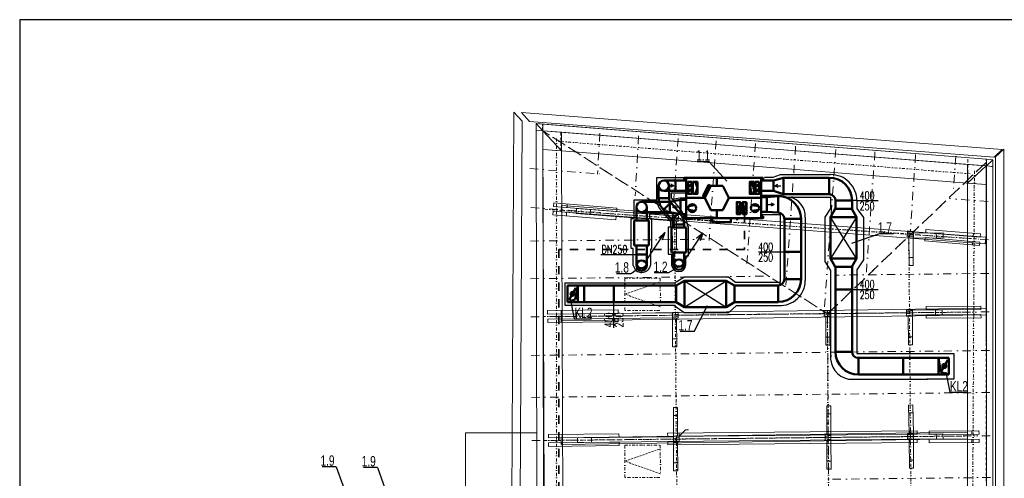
# Model space of a CAD drawing. Header units: millimetres. Extents: x 28262 to 240133, y -152087 to 56534.
# Tile 61 of 107: x 195775 to 219449, y -68869 to -57829. Entities that reach past the tile are written whole.
import ezdxf

# ---------------------------------------------------------------- set-up
doc = ezdxf.new("R2010")
doc.units = ezdxf.units.MM
doc.header["$MEASUREMENT"] = 0
for name, pattern in [('Čerchovaná', [450, 200, -117.5, 15, -117.5]), ('Čerchovaná S', [175, 75, -42.5, 15, -42.5]), ('čárkovaná 3', [75, 50, -25]), ('Čárkovaná M', [400, 200, -200]), ('Čárkovaná S', [125, 75, -50])]:
    doc.linetypes.add(name, pattern=pattern)
doc.layers.get('0').update_dxf_attribs({"lineweight": 9})
for name, color, linetype, lineweight in [('--písmo', 7, 'Continuous', 25), ('--VZT', 6, 'Continuous', 50), ('--VZT POPIS', 7, 'Continuous', 25), ('--VZT_CHLADIVO', 3, 'Čárkovaná M', 35), ('--VZT_ODV', 5, 'Continuous', 50), ('--VZT_ODVOD', 5, 'Continuous', 50), ('--VZT_POPIS', 7, 'Continuous', 25), ('--VZT_PŘÍVOD', 6, 'Continuous', 50), ('--VZTPOM', 1, 'Continuous', 25), ('9._POHLED ZÁPADNÍ_1_2D prvky - obecné', 7, 'Continuous', 9), ('9._POHLED ZÁPADNÍ_1_Konstrukce - krov', 9, 'Continuous', 9), ('9._POHLED ZÁPADNÍ_1_Konstrukce - nosné', 9, 'Continuous', 9), ('9._POHLED ZÁPADNÍ_1_Kresby a obrázky', 7, 'Continuous', 9), ('9._POHLED ZÁPADNÍ_1_Nové_Konstrukce - krov', 9, 'Continuous', 9), ('9._POHLED ZÁPADNÍ_1_Nové_Konstrukce - nosné', 7, 'Continuous', 9), ('9._POHLED ZÁPADNÍ_1_Nové_Kresby a obrázky', 9, 'Continuous', 9), ('9._POHLED ZÁPADNÍ_1_Nové_VÝTAH VAR 1', 7, 'Continuous', 9), ('9._POHLED ZÁPADNÍ_1_Výplně – Řezové', 7, 'Continuous', 9)]:
    doc.layers.add(name, color=color, linetype=linetype, lineweight=lineweight)
doc.styles.add('styl1', font='arial.ttf', dxfattribs={"width": 0.7, "height": 250})
doc.styles.add('styl7', font='romans.shx', dxfattribs={"width": 0.7, "height": 200})

msp = doc.modelspace()

# ---------------------------------------------------------------- linework, layer by layer
at = {"layer": '--písmo'}
for p, q in [((237775, -57829), (195775, -57829)), ((195775, -57829), (195775, -87529))]:
    msp.add_line(p, q, dxfattribs=at)
at = {"layer": '--VZT'}
for p, q in [((211262, -61701), (211540, -61701)), ((211926, -61784), (211854, -61856)), ((212016, -61733), (212070, -61878)), ((212538, -61636), (212538, -61830)), ((213384, -61733), (213330, -61878)), ((213546, -61784), (213474, -61856)), ((211138, -61823), (211138, -62123)), ((211262, -61951), (211540, -61951)), ((211388, -62123), (211388, -61823)), ((211926, -61900), (211854, -61972)), ((212016, -62024), (212070, -61878)), ((212296, -61989), (212243, -62006)), ((212349, -61886), (212296, -61903)), ((213384, -62024), (213330, -61878)), ((213546, -61900), (213474, -61972)), ((211388, -62123), (211138, -62123)), ((211138, -62123), (211388, -62123)), ((211256, -62406), (211432, -62229)), ((211800, -62121), (212247, -62121)), ((213600, -62121), (212829, -62121)), ((213105, -62218), (213015, -62509)), ((213249, -62218), (213159, -62509)), ((211455, -62650), (211631, -62473)), ((212014, -62294), (211859, -62320)), ((212014, -62432), (211859, -62406)), ((212538, -62606), (212538, -62412)), ((213073, -62482), (213048, -62482)), ((213060, -62469), (213060, -62494)), ((213217, -62482), (213192, -62482)), ((213387, -62294), (213542, -62320)), ((213387, -62432), (213542, -62406)), ((211855, -62606), (211855, -62656)), ((213025, -62606), (213025, -62656)), ((211445, -63434), (211445, -62834)), ((211445, -62834), (211800, -62834)), ((211499, -62756), (211499, -62834)), ((211499, -62756), (211749, -62756)), ((211749, -62756), (211749, -62834)), ((211800, -62834), (211800, -63434)), ((211800, -63434), (211445, -63434)), ((211499, -63434), (211499, -63736)), ((211749, -63434), (211749, -63736)), ((211558, -64227), (211758, -64115)), ((211758, -64745), (211758, -64115)), ((211758, -64115), (212758, -64115)), ((212758, -64115), (212758, -64745)), ((212758, -64115), (212958, -64227)), ((208944, -64227), (208944, -64627)), ((209194, -64227), (208944, -64227)), ((208985, -64573), (209149, -64282)), ((209134, -64565), (209194, -64227)), ((209194, -64627), (209194, -64227)), ((209344, -64627), (209344, -64227)), ((210058, -64627), (210058, -64227)), ((211558, -64627), (211558, -64227)), ((212958, -64227), (212958, -64627)), ((208944, -64627), (209134, -64565)), ((209194, -64627), (208944, -64627)), ((211558, -64627), (211758, -64745)), ((212958, -64627), (212758, -64745)), ((212758, -64745), (211758, -64745)), ((217925, -66311), (218089, -66020))]:
    msp.add_line(p, q, dxfattribs=at)
for centre, radius in [((211263, -61826), 125), ((211774, -61661), 5), ((213626, -61661), 5), ((211890, -61820), 13), ((211890, -61936), 13), ((212270, -61998), 7), ((212322, -61894), 7), ((213510, -61820), 13), ((213510, -61936), 13), ((211946, -62363), 97), ((213060, -62482), 18), ((213204, -62482), 18), ((213455, -62363), 97), ((211774, -62581), 5), ((213626, -62581), 5), ((211624, -63723), 125), ((209067, -64427), 46.9), ((218007, -66166), 46.9)]:
    msp.add_circle(centre, radius, dxfattribs=at)
for centre, radius, start, end in [((211538, -62123), 400, 180, 225), ((211538, -62123), 150, 180, 225), ((211349, -62756), 400, 0, 45), ((211349, -62756), 150, 0, 45), ((211624, -63648), 125, 197.4863, 342.5137)]:
    msp.add_arc(centre, radius, start, end, dxfattribs=at)
for points in [[(211749, -61686), (211749, -61636), (211799, -61636), (211799, -61686)], [(211799, -61686), (211799, -61686), (211799, -61636)], [(213600, -61636), (213600, -62606), (211800, -62606), (211800, -61636)], [(213600, -61636), (213600, -62606), (211800, -62606), (211800, -61636)], [(211800, -62606), (211800, -61636), (211800, -61636), (211800, -62606)], [(213600, -61636), (211800, -61636), (211800, -61636), (213600, -61636)], [(211935, -61733), (211935, -62024), (211845, -62024), (211845, -61733)], [(211962, -62024), (211962, -61733), (212070, -61733), (212070, -62024)], [(213438, -61733), (213438, -62024), (213330, -62024), (213330, -61733)], [(213555, -61733), (213555, -62024), (213465, -62024), (213465, -61733)], [(213600, -61636), (213600, -62606), (213600, -62606), (213600, -61636)], [(213651, -61636), (213651, -61686), (213601, -61686), (213601, -61636)], [(213601, -61636), (213601, -61636), (213601, -61686)], [(212384, -61827), (212252, -62087), (212208, -62065), (212340, -61805)], [(213105, -62218), (213105, -62509), (213015, -62509), (213015, -62218)], [(213249, -62218), (213249, -62509), (213159, -62509), (213159, -62218)], [(213600, -62104), (213740, -62104), (213740, -62454), (213600, -62454)], [(211749, -62606), (211749, -62556), (211799, -62556), (211799, -62606)], [(211799, -62606), (211799, -62606), (211799, -62556)], [(213600, -62606), (211800, -62606), (211800, -62606), (213600, -62606)], [(212875, -62606), (212875, -62706), (212425, -62706), (212425, -62606)], [(213651, -62556), (213651, -62606), (213601, -62606), (213601, -62556)], [(213601, -62556), (213601, -62556), (213601, -62606)]]:
    msp.add_3dface(points, dxfattribs=at)
for points, invisible_edges in [([(211787, -61636), (211749, -61636), (211799, -61636)], 12), ([(211787, -61686), (211749, -61686), (211799, -61686)], 12), ([(211787, -61636), (211799, -61636), (211799, -61636)], 5), ([(211787, -61686), (211799, -61686), (211799, -61686)], 5), ([(213613, -61636), (213651, -61636), (213601, -61636)], 12), ([(213613, -61636), (213601, -61636), (213601, -61636)], 5), ([(213613, -61686), (213651, -61686), (213601, -61686)], 12), ([(213613, -61686), (213601, -61686), (213601, -61686)], 5), ([(212829, -62121), (212247, -62121), (212393, -61830)], 13), ([(212829, -62121), (212393, -61830), (212538, -61830)], 13), ([(212829, -62121), (212538, -61830), (212684, -61830)], 5), ([(212829, -62121), (212393, -62412), (212247, -62121)], 13), ([(212829, -62121), (212684, -62412), (212393, -62412)], 12), ([(211787, -62556), (211749, -62556), (211799, -62556)], 12), ([(211787, -62606), (211749, -62606), (211799, -62606)], 12), ([(211787, -62556), (211799, -62556), (211799, -62556)], 5), ([(211787, -62606), (211799, -62606), (211799, -62606)], 5), ([(213613, -62556), (213651, -62556), (213601, -62556)], 12), ([(213613, -62556), (213601, -62556), (213601, -62556)], 5), ([(213613, -62606), (213651, -62606), (213601, -62606)], 12), ([(213613, -62606), (213601, -62606), (213601, -62606)], 5)]:
    msp.add_3dface(points, dxfattribs=dict(at, invisible_edges=invisible_edges))
at = {"layer": '--VZT POPIS'}
for p, q in [((212354, -61247), (212065, -61247)), ((211503, -61826), (211359, -61826)), ((211503, -61826), (211359, -61826)), ((211503, -61826), (211359, -61826)), ((211503, -61826), (211431, -61790)), ((211503, -61826), (211431, -61790)), ((211503, -61826), (211431, -61790)), ((211503, -61826), (211431, -61862)), ((211503, -61826), (211431, -61862)), ((211503, -61826), (211431, -61862)), ((213935, -61826), (214007, -61790)), ((213935, -61826), (214079, -61826)), ((213935, -61826), (214007, -61862)), ((213919, -62279), (213847, -62243)), ((214076, -62049), (214239, -62103)), ((211479, -62339), (211551, -62303)), ((211479, -62339), (211551, -62303)), ((211479, -62339), (211551, -62303)), ((211623, -62339), (211479, -62339)), ((211479, -62339), (211551, -62375)), ((211623, -62339), (211479, -62339)), ((211479, -62339), (211551, -62375)), ((211623, -62339), (211479, -62339)), ((211479, -62339), (211551, -62375)), ((213775, -62279), (213919, -62279)), ((213919, -62279), (213847, -62315)), ((210823, -63655), (211287, -62954)), ((211287, -62954), (211141, -63084)), ((211287, -62954), (211224, -63140)), ((211733, -63667), (212197, -62967)), ((212197, -62967), (212051, -63097)), ((212197, -62967), (212134, -63152)), ((209010, -64544), (209107, -65028)), ((209107, -65028), (209524, -65028)), ((218039, -66312), (218136, -66796)), ((218136, -66796), (218552, -66796))]:
    msp.add_line(p, q, dxfattribs=at)
at = {"layer": '--VZT_CHLADIVO'}
for p, q in [((213204, -62509), (213204, -63358)), ((213204, -63358), (208736, -63358)), ((208736, -63358), (208736, -70760))]:
    msp.add_line(p, q, dxfattribs=at)
at = {"layer": '--VZT_ODV'}
for p, q in [((217866, -66372), (217866, -65972)), ((217866, -65972), (218116, -65972)), ((217926, -66310), (217866, -65972)), ((218116, -65972), (218116, -66372)), ((217866, -66372), (218116, -66372)), ((218116, -66372), (217926, -66310))]:
    msp.add_line(p, q, dxfattribs=at)
msp.add_3dface([(211800, -62514), (211660, -62514), (211660, -62164), (211800, -62164)], dxfattribs=at)
at = {"layer": '--VZT_ODVOD'}
for p, q in [((213900, -61701), (214143, -61632)), ((214143, -61632), (214143, -62032)), ((214143, -61632), (215240, -61632)), ((215240, -62032), (215240, -61632)), ((213900, -61951), (214143, -62032)), ((210733, -62214), (211409, -62214)), ((211409, -62214), (211660, -62164)), ((211409, -62464), (211409, -62214)), ((214143, -62032), (215240, -62032)), ((215390, -62182), (215790, -62182)), ((215390, -62380), (215390, -62182)), ((215790, -62388), (215790, -62182)), ((210604, -62346), (210604, -62662)), ((210733, -62464), (211409, -62464)), ((210854, -62339), (210854, -62662)), ((211409, -62464), (211660, -62514)), ((215385, -62380), (215267, -62580)), ((215385, -62380), (215785, -62380)), ((215785, -62380), (215897, -62580)), ((210550, -63262), (210550, -62662)), ((210550, -62662), (210905, -62662)), ((210905, -62662), (210905, -63262)), ((215267, -63580), (215267, -62580)), ((215267, -62580), (215897, -62580)), ((215897, -62580), (215897, -63580)), ((210905, -63262), (210550, -63262)), ((210604, -63262), (210604, -63753)), ((210854, -63262), (210854, -63756)), ((210854, -63480), (210604, -63480)), ((215897, -63580), (215267, -63580)), ((215385, -63780), (215267, -63580)), ((215897, -63580), (215785, -63780)), ((215785, -63780), (215385, -63780)), ((215390, -65822), (215390, -63780)), ((215790, -65836), (215790, -63772)), ((215790, -64322), (215390, -64322)), ((215790, -65822), (215390, -65822)), ((217866, -65972), (215940, -65972)), ((215940, -65972), (215940, -66372)), ((217017, -65972), (217017, -66372)), ((217866, -66372), (215940, -66372))]:
    msp.add_line(p, q, dxfattribs=at)
for centre in [(210729, -62339), (210729, -63747)]:
    msp.add_circle(centre, 125, dxfattribs=at)
for centre, radius, start, end in [((211262, -61701), 0.5, 90, 180), ((215240, -62182), 550, 0, 90), ((211262, -61950), 0.5, 180, 270), ((211390, -61950), 0.5, 180, 270), ((215240, -62182), 150, 0, 90), ((210729, -63689), 125, 193.4097, 3.9221), ((215940, -65822), 550, 180, 270), ((215940, -65822), 150, 180, 270)]:
    msp.add_arc(centre, radius, start, end, dxfattribs=at)
msp.add_3dface([(213600, -61701), (213900, -61701), (213900, -61951), (213600, -61951)], dxfattribs=at)
at = {"layer": '--VZT_POPIS'}
for p, q in [((212354, -61247), (212775, -61716)), ((215904, -62182), (215788, -62182)), ((215901, -62182), (216413, -62182)), ((215897, -62580), (215267, -63580)), ((215897, -63580), (215267, -62580)), ((211420, -62824), (211369, -62824)), ((211369, -62824), (211369, -63474)), ((211856, -62796), (211821, -62796)), ((211856, -63513), (211856, -62796)), ((216787, -62980), (216450, -62980)), ((213538, -63418), (214161, -63418)), ((209746, -63480), (210604, -63480)), ((211369, -63474), (211450, -63474)), ((211450, -63474), (211450, -63735)), ((211795, -63731), (211795, -63513)), ((211795, -63513), (211856, -63513)), ((210463, -63943), (210674, -63798)), ((211366, -63919), (211029, -63919)), ((211365, -63919), (211620, -63780)), ((210463, -63943), (210127, -63943)), ((211758, -64745), (212758, -64115)), ((211758, -64115), (212758, -64745)), ((215790, -64322), (216413, -64322)), ((210058, -65250), (210058, -64627)), ((211991, -65335), (212316, -64705)), ((211991, -65335), (211655, -65335)), ((203385, -68592), (203048, -68592)), ((203385, -68592), (203663, -69361)), ((204376, -68607), (204040, -68607)), ((204376, -68607), (204654, -69376))]:
    msp.add_line(p, q, dxfattribs=at)
for centre, radius, start, end in [((210734, -63704), 210, 191.063, 350.1443), ((211622, -63720), 173, 185.0405, 356.1669)]:
    msp.add_arc(centre, radius, start, end, dxfattribs=at)
at = {"layer": '--VZT_PŘÍVOD'}
for p, q in [((211432, -62229), (211631, -62473)), ((213740, -62104), (214011, -62074)), ((214011, -62474), (214011, -62074)), ((211256, -62406), (211455, -62650)), ((213740, -62454), (214011, -62474)), ((214161, -62624), (214561, -62624)), ((214161, -64074), (214161, -62624)), ((214561, -64074), (214561, -62624)), ((214161, -63418), (214561, -63418)), ((214161, -64074), (214561, -64074)), ((209094, -64227), (211558, -64227)), ((212958, -64227), (214011, -64227)), ((214011, -64227), (214011, -64627)), ((209094, -64627), (211558, -64627)), ((212958, -64627), (214011, -64627))]:
    msp.add_line(p, q, dxfattribs=at)
for centre, radius, start, end in [((214011, -62624), 550, 0, 90), ((214011, -62624), 150, 0, 90), ((214011, -64074), 150, 270, 0), ((214011, -64074), 550, 270, 0)]:
    msp.add_arc(centre, radius, start, end, dxfattribs=at)
msp.add_3dface([(211800, -61951), (211540, -61951), (211540, -61701), (211800, -61701)], dxfattribs=at)
at = {"layer": '--VZTPOM'}
for p, q in [((211749, -61636), (211087, -61636)), ((211087, -61636), (211087, -62212)), ((213686, -61616), (213891, -61616)), ((213891, -61616), (214064, -61557)), ((214064, -61557), (215272, -61557)), ((211799, -62007), (211439, -62007)), ((211439, -62007), (211439, -62116)), ((210548, -62613), (210548, -62166)), ((210548, -62166), (211086, -62166)), ((211087, -62212), (211147, -62369)), ((211439, -62116), (211693, -62443)), ((211648, -62122), (211467, -62155)), ((211802, -62122), (211648, -62122)), ((213580, -62049), (214076, -62049)), ((214239, -62103), (215275, -62103)), ((215275, -62376), (215275, -62103)), ((215904, -62188), (215904, -62374)), ((211147, -62369), (211420, -62690)), ((211693, -62443), (211786, -62607)), ((215138, -62582), (215275, -62376)), ((215904, -62374), (216065, -62590)), ((210479, -63340), (210479, -62613)), ((210479, -62613), (210548, -62613)), ((211259, -62504), (210920, -62504)), ((210920, -62504), (210920, -62610)), ((210920, -62610), (210965, -62610)), ((210965, -62610), (210965, -63355)), ((211420, -62690), (211420, -62828)), ((211786, -62607), (211821, -62732)), ((211821, -62732), (211821, -62796)), ((214064, -62529), (213619, -62529)), ((214064, -64148), (214064, -62529)), ((214664, -62591), (214664, -64108)), ((215138, -63646), (215138, -62582)), ((216065, -62590), (216065, -63612)), ((216450, -62980), (215771, -63213)), ((210528, -63340), (210479, -63340)), ((210528, -63745), (210528, -63340)), ((210965, -63355), (210941, -63355)), ((210941, -63355), (210941, -63740)), ((215275, -63868), (215138, -63646)), ((216065, -63612), (215901, -63849)), ((215275, -66020), (215275, -63868)), ((215901, -63849), (215901, -65863)), ((211522, -64164), (211758, -64017)), ((211758, -64017), (212814, -64017)), ((212814, -64017), (212983, -64148)), ((212983, -64148), (214064, -64148)), ((208881, -64164), (211522, -64164)), ((208881, -64164), (208881, -64704)), ((208881, -64704), (211506, -64704)), ((211506, -64704), (211754, -64877)), ((212824, -64877), (213009, -64710)), ((213009, -64710), (213974, -64710)), ((213974, -64710), (214028, -64707)), ((211754, -64877), (212824, -64877)), ((215901, -65863), (216202, -65863)), ((216202, -65863), (217575, -65863)), ((217575, -65863), (218239, -65863)), ((218239, -65863), (218239, -66484)), ((215705, -66482), (216219, -66484)), ((216219, -66484), (217610, -66484)), ((218239, -66484), (217583, -66484))]:
    msp.add_line(p, q, dxfattribs=at)
for centre, radius, start, end in [((215278, -62184), 626, 359.5727, 90.5289), ((214193, -62566), 472, 356.972, 78.6129), ((214058, -64102), 606, 267.1573, 359.4455), ((215801, -65961), 529, 173.5793, 259.5943)]:
    msp.add_arc(centre, radius, start, end, dxfattribs=at)
for p, q in [((208351, -60501), (208190, -60328)), ((208190, -60328), (208191, -60488)), ((208190, -60328), (208351, -60501)), ((208350, -60340), (208190, -60328)), ((208351, -60501), (208190, -60328)), ((208190, -60328), (208191, -60488)), ((208190, -60328), (208351, -60501)), ((208350, -60340), (208190, -60328)), ((208351, -60501), (208350, -60340)), ((219017, -61188), (208350, -60340)), ((208350, -60340), (208351, -60501)), ((208351, -60501), (208350, -60340)), ((208191, -60488), (208351, -60501)), ((208191, -60488), (208208, -70235)), ((208351, -60501), (208191, -60488)), ((208191, -60488), (208351, -60501)), ((208191, -60488), (208208, -70235)), ((208351, -60501), (208191, -60488)), ((208350, -60501), (208802, -60988)), ((208800, -60537), (208350, -60501)), ((208802, -60988), (208350, -60501)), ((208350, -60501), (208352, -60952)), ((208351, -60501), (219017, -61349)), ((208368, -70235), (208351, -60501)), ((208368, -70235), (208351, -60501)), ((218566, -61313), (208800, -60537)), ((208800, -60537), (208802, -60988)), ((208802, -60988), (208800, -60537)), ((208352, -60952), (208392, -70254)), ((208802, -60988), (208352, -60952)), ((208352, -60952), (208802, -60988)), ((208802, -60988), (218566, -61765)), ((208842, -70299), (208802, -60988)), ((218566, -61313), (218566, -61765)), ((219016, -61349), (218566, -61313)), ((218566, -61765), (218566, -61313)), ((219017, -61188), (219017, -61349)), ((219177, -61201), (219017, -61188)), ((219017, -61349), (219017, -61188)), ((219177, -61201), (219017, -61188)), ((219017, -61188), (219017, -61349)), ((219017, -61349), (219177, -61201)), ((219177, -61201), (219017, -61349)), ((219017, -61349), (219177, -61201)), ((219177, -61201), (219017, -61349)), ((219177, -61362), (219177, -61201)), ((219177, -61362), (219177, -61201)), ((218566, -61765), (219016, -61349)), ((219016, -61349), (218566, -61765)), ((219016, -61800), (219016, -61349)), ((219017, -61349), (219177, -61362)), ((219017, -61349), (219177, -61362)), ((219017, -61349), (219017, -74819)), ((219177, -61362), (219017, -61349)), ((219177, -74819), (219177, -61362)), ((218566, -61765), (219016, -61800)), ((218566, -61765), (218567, -71372)), ((219016, -61800), (218566, -61765)), ((219017, -71371), (219016, -61800)), ((208806, -62298), (208794, -62457)), ((208794, -62457), (218989, -63221)), ((219001, -63062), (208806, -62298)), ((211475, -62539), (211465, -62679)), ((211465, -62679), (211605, -62688)), ((211614, -62548), (211475, -62539)), ((211605, -62688), (211614, -62548)), ((217124, -62915), (217115, -63055)), ((217264, -62924), (217124, -62915)), ((217255, -63064), (217264, -62924)), ((217115, -63055), (217255, -63064)), ((218989, -63221), (219001, -63062)), ((219014, -64774), (208792, -64915)), ((215252, -64833), (215112, -64835)), ((215112, -64835), (215114, -64975)), ((215254, -64973), (215252, -64833)), ((217238, -64822), (217098, -64824)), ((217098, -64824), (217099, -64963)), ((217239, -64962), (217238, -64822)), ((219017, -64934), (219014, -64774)), ((208792, -64915), (208794, -65075)), ((208794, -65075), (219017, -64934)), ((211609, -64873), (211469, -64874)), ((211469, -64874), (211471, -65014)), ((211471, -65014), (211611, -65013)), ((211611, -65013), (211609, -64873)), ((215114, -64975), (215254, -64973)), ((217099, -64963), (217239, -64962)), ((218567, -67761), (208792, -67895)), ((208792, -67895), (208794, -68055)), ((208794, -68055), (218567, -67921)), ((211633, -67854), (211493, -67856)), ((211493, -67856), (211494, -67996)), ((211634, -67994), (211633, -67854)), ((215279, -67814), (215139, -67816)), ((215139, -67816), (215141, -67956)), ((215281, -67954), (215279, -67814)), ((217261, -67793), (217121, -67794)), ((217121, -67794), (217122, -67934)), ((217122, -67934), (217262, -67933)), ((217262, -67933), (217261, -67793)), ((218567, -67921), (218567, -67761)), ((211494, -67996), (211634, -67994)), ((215141, -67956), (215281, -67954))]:
    msp.add_line(p, q)
at = {"layer": '9._POHLED ZÁPADNÍ_1_2D prvky - obecné', "linetype": 'Čerchovaná'}
for p, q in [((215198, -64912), (208350, -60501)), ((215198, -64912), (218899, -61371)), ((215262, -75058), (215198, -64912))]:
    msp.add_line(p, q, dxfattribs=at)
at = {"layer": '9._POHLED ZÁPADNÍ_1_Konstrukce - krov', "linetype": 'Čerchovaná'}
for p, q in [((208332, -60489), (215198, -64912)), ((209724, -60558), (209668, -61544)), ((210655, -60626), (210574, -62066)), ((211604, -60685), (211468, -62600)), ((212519, -60747), (212349, -63148)), ((213466, -60809), (213259, -63722)), ((214432, -60876), (214190, -64275)), ((215397, -60950), (215122, -64825)), ((216338, -61012), (216126, -64004)), ((217317, -61077), (217184, -62954)), ((219020, -61255), (215207, -64904)), ((218282, -61112), (218222, -61959)), ((208042, -61414), (209754, -61544)), ((219060, -62205), (218122, -62135)), ((208063, -62348), (211410, -62602)), ((208059, -63158), (212241, -63114)), ((219068, -63129), (217223, -62992)), ((208059, -64063), (213734, -64003)), ((219075, -63937), (215392, -63978)), ((219083, -64862), (215196, -64906)), ((208063, -64980), (215196, -64905)), ((219091, -65792), (215204, -65836)), ((208072, -65910), (215204, -65835)), ((208081, -66920), (215214, -66845)), ((219100, -66802), (215214, -66846)), ((208091, -67961), (215210, -67885)), ((219110, -67842), (215233, -67886)), ((219119, -68848), (215232, -68892))]:
    msp.add_line(p, q, dxfattribs=at)
at = {"layer": '9._POHLED ZÁPADNÍ_1_Konstrukce - krov', "linetype": 'Čerchovaná S'}
for p, q in [((208685, -60688), (208685, -70339)), ((218626, -61538), (208725, -60757)), ((218730, -61466), (218679, -71575)), ((208402, -62392), (218828, -63111)), ((211521, -62590), (211601, -72507)), ((211540, -62618), (217116, -62985)), ((217153, -62919), (217237, -73220)), ((208353, -64978), (218719, -64866)), ((215195, -64824), (215262, -75140)), ((211570, -64942), (215104, -64904)), ((215263, -64903), (217099, -64884)), ((208380, -67959), (218746, -67847)), ((211597, -67923), (215131, -67885)), ((215290, -67884), (217123, -67864))]:
    msp.add_line(p, q, dxfattribs=at)
at = {"layer": '9._POHLED ZÁPADNÍ_1_Konstrukce - krov', "linetype": 'Continuous'}
for p, q in [((208609, -62322), (208615, -62240)), ((208615, -62240), (210135, -62364)), ((208592, -62524), (208599, -62442)), ((208599, -62442), (210119, -62566)), ((210129, -62446), (208609, -62322)), ((208926, -62469), (208919, -62551)), ((208942, -62267), (208936, -62349)), ((209156, -62497), (209165, -62377)), ((211455, -62673), (209156, -62497)), ((209165, -62377), (211465, -62553)), ((209500, -62403), (209490, -62523)), ((210135, -62364), (210129, -62446)), ((210135, -62364), (210129, -62446)), ((210112, -62648), (208592, -62524)), ((210119, -62566), (210112, -62648)), ((210119, -62566), (210112, -62648)), ((211465, -62553), (211455, -62673)), ((211475, -62539), (211465, -62679)), ((211465, -62679), (211565, -62678)), ((211465, -62679), (211605, -62688)), ((211468, -63369), (211465, -62679)), ((211614, -62548), (211475, -62539)), ((211565, -62678), (211568, -63369)), ((211605, -62688), (211614, -62548)), ((217124, -62915), (217115, -63055)), ((217264, -62924), (217124, -62915)), ((217255, -63064), (217264, -62924)), ((217975, -62961), (217263, -62969)), ((217263, -62969), (217264, -63089)), ((217565, -62876), (217559, -62956)), ((217565, -62876), (217559, -62956)), ((217559, -62956), (218871, -63063)), ((218877, -62984), (217565, -62876)), ((217814, -62963), (217815, -63083)), ((217976, -63081), (217975, -62961)), ((218706, -62970), (218700, -63049)), ((211467, -63177), (211567, -63177)), ((217115, -63055), (217255, -63064)), ((217155, -63055), (217255, -63054)), ((217158, -63745), (217155, -63055)), ((217255, -63054), (217258, -63745)), ((217264, -63089), (217976, -63081)), ((217549, -63075), (217542, -63155)), ((217549, -63075), (217542, -63155)), ((217542, -63155), (218854, -63263)), ((218861, -63183), (217549, -63075)), ((218690, -63169), (218683, -63249)), ((218854, -63263), (218861, -63183)), ((218871, -63063), (218877, -62984)), ((211568, -63369), (211468, -63369)), ((217157, -63553), (217257, -63553)), ((217258, -63745), (217158, -63745)), ((208468, -64833), (210162, -64816)), ((208468, -64916), (208468, -64833)), ((208796, -64830), (208796, -64912)), ((210162, -64816), (210163, -64899)), ((210162, -64816), (210163, -64899)), ((215252, -64833), (215112, -64835)), ((215112, -64835), (215114, -64975)), ((215254, -64973), (215252, -64833)), ((217238, -64822), (217098, -64824)), ((217098, -64824), (217099, -64963)), ((217239, -64962), (217238, -64822)), ((217955, -64814), (217243, -64822)), ((217243, -64822), (217244, -64942)), ((218886, -64722), (217569, -64735)), ((217569, -64735), (217570, -64815)), ((217569, -64735), (217570, -64815)), ((217570, -64815), (218887, -64802)), ((217794, -64816), (217795, -64936)), ((217957, -64934), (217955, -64814)), ((218714, -64723), (218715, -64803)), ((218887, -64802), (218886, -64722)), ((210163, -64899), (208468, -64916)), ((208470, -65036), (210164, -65019)), ((208470, -65118), (208470, -65036)), ((210165, -65101), (208470, -65118)), ((208798, -65032), (208798, -65115)), ((209163, -64909), (211469, -64885)), ((209164, -65029), (209163, -64909)), ((211470, -65004), (209164, -65029)), ((209498, -64906), (209500, -65026)), ((210164, -65019), (210165, -65101)), ((210164, -65019), (210165, -65101)), ((211609, -64873), (211469, -64874)), ((211469, -64874), (211471, -65014)), ((211469, -64885), (211470, -65004)), ((211472, -65704), (211470, -65014)), ((211470, -65014), (211570, -65014)), ((211471, -65014), (211611, -65013)), ((211570, -65014), (211572, -65704)), ((211611, -65013), (211609, -64873)), ((215114, -64975), (215254, -64973)), ((215154, -64974), (215254, -64973)), ((215156, -65664), (215154, -64974)), ((215254, -64973), (215256, -65664)), ((217099, -64963), (217239, -64962)), ((217142, -65653), (217139, -64962)), ((217139, -64962), (217239, -64962)), ((217239, -64962), (217242, -65652)), ((217244, -64942), (217957, -64934)), ((218888, -64922), (217571, -64935)), ((217571, -64935), (217572, -65015)), ((217571, -64935), (217572, -65015)), ((217572, -65015), (218889, -65002)), ((218716, -64923), (218717, -65003)), ((218889, -65002), (218888, -64922)), ((211472, -65512), (211572, -65512)), ((215155, -65472), (215255, -65472)), ((217141, -65461), (217241, -65460)), ((211572, -65704), (211472, -65704)), ((215256, -65664), (215156, -65664)), ((217242, -65652), (217142, -65653)), ((211492, -67165), (211493, -67856)), ((211592, -67165), (211492, -67165)), ((211593, -67856), (211592, -67165)), ((215178, -67126), (215180, -67816)), ((215278, -67126), (215178, -67126)), ((215280, -67816), (215278, -67126)), ((217249, -67102), (217149, -67104)), ((217149, -67104), (217162, -67795)), ((217262, -67793), (217249, -67102)), ((211492, -67358), (211592, -67357)), ((215178, -67318), (215278, -67318)), ((217153, -67296), (217253, -67294)), ((208490, -67813), (210184, -67797)), ((208491, -67896), (208490, -67813)), ((210185, -67879), (208491, -67896)), ((208818, -67810), (208819, -67893)), ((209187, -67890), (211493, -67866)), ((209188, -68010), (209187, -67890)), ((209522, -67887), (209524, -68007)), ((210184, -67797), (210185, -67879)), ((210184, -67797), (210185, -67879)), ((217354, -67723), (211354, -67783)), ((217354, -67723), (211354, -67783)), ((211354, -67783), (211355, -67863)), ((211354, -67783), (211355, -67863)), ((211354, -67783), (211355, -67863)), ((211354, -67783), (211355, -67863)), ((211355, -67863), (217355, -67803)), ((211355, -67863), (217355, -67803)), ((217356, -67923), (211356, -67983)), ((217356, -67923), (211356, -67983)), ((211633, -67854), (211493, -67856)), ((211493, -67856), (211494, -67996)), ((211493, -67856), (211593, -67856)), ((211493, -67866), (211494, -67986)), ((211634, -67994), (211633, -67854)), ((215279, -67814), (215139, -67816)), ((215139, -67816), (215141, -67956)), ((215180, -67816), (215280, -67816)), ((215281, -67954), (215279, -67814)), ((217261, -67793), (217121, -67794)), ((217121, -67794), (217122, -67934)), ((217122, -67934), (217262, -67933)), ((217162, -67795), (217262, -67793)), ((217166, -68623), (217164, -67933)), ((217164, -67933), (217264, -67933)), ((217182, -67725), (217183, -67805)), ((217182, -67725), (217183, -67805)), ((217184, -67925), (217185, -68005)), ((217184, -67925), (217185, -68005)), ((217262, -67933), (217261, -67793)), ((217974, -67795), (217262, -67803)), ((217262, -67803), (217264, -67923)), ((217264, -67923), (217976, -67915)), ((217264, -67933), (217266, -68623)), ((217355, -67803), (217354, -67723)), ((217355, -67803), (217354, -67723)), ((217357, -68003), (217356, -67923)), ((217357, -68003), (217356, -67923)), ((218840, -67723), (217640, -67735)), ((217640, -67735), (217641, -67815)), ((217640, -67735), (217641, -67815)), ((217641, -67815), (218841, -67803)), ((218842, -67923), (217642, -67935)), ((217642, -67935), (217643, -68015)), ((217642, -67935), (217643, -68015)), ((217813, -67797), (217815, -67917)), ((217976, -67915), (217974, -67795)), ((218668, -67725), (218669, -67805)), ((218670, -67925), (218671, -68005)), ((218841, -67803), (218840, -67723)), ((218843, -68003), (218842, -67923)), ((208492, -68016), (210186, -67999)), ((208493, -68099), (208492, -68016)), ((210187, -68082), (208493, -68099)), ((208820, -68013), (208821, -68095)), ((211494, -67986), (209188, -68010)), ((210186, -67999), (210187, -68082)), ((210186, -67999), (210187, -68082)), ((211356, -67983), (211357, -68063)), ((211356, -67983), (211357, -68063)), ((211356, -67983), (211357, -68063)), ((211356, -67983), (211357, -68063)), ((211357, -68063), (217357, -68003)), ((211357, -68063), (217357, -68003)), ((211494, -67996), (211634, -67994)), ((211496, -68686), (211494, -67995)), ((211494, -67995), (211594, -67995)), ((211594, -67995), (211596, -68685)), ((215141, -67956), (215281, -67954)), ((215181, -67955), (215281, -67954)), ((215183, -68645), (215181, -67955)), ((215281, -67954), (215283, -68645)), ((217643, -68015), (218843, -68003)), ((211496, -68494), (211596, -68493)), ((215183, -68453), (215283, -68453)), ((215283, -68645), (215183, -68645)), ((217165, -68431), (217265, -68431)), ((217266, -68623), (217166, -68623)), ((211596, -68685), (211496, -68686))]:
    msp.add_line(p, q, dxfattribs=at)
at = {"layer": '9._POHLED ZÁPADNÍ_1_Konstrukce - nosné', "linetype": 'Continuous'}
for p, q in [((208350, -60501), (208800, -60537)), ((208350, -60501), (208392, -70254)), ((218566, -61313), (208800, -60537)), ((208802, -60988), (218566, -61765)), ((208844, -70802), (208802, -60988)), ((219016, -61349), (218566, -61313)), ((219017, -71371), (219016, -61349)), ((218566, -61765), (218567, -67761)), ((208794, -62457), (218989, -63221)), ((219001, -63062), (208806, -62298)), ((219014, -64774), (208792, -64915)), ((208794, -65075), (219017, -64934)), ((218567, -67761), (208792, -67895)), ((208794, -68055), (218567, -67921)), ((218567, -67921), (218567, -71372))]:
    msp.add_line(p, q, dxfattribs=at)
at = {"layer": '9._POHLED ZÁPADNÍ_1_Kresby a obrázky', "linetype": 'Čárkovaná S'}
for p, q in [((208190, -60501), (208190, -60340)), ((208344, -60501), (208344, -60340)), ((208350, -60501), (208350, -60340)), ((208787, -60988), (208787, -60537)), ((218569, -61765), (218569, -61153)), ((219016, -61349), (219016, -61188)), ((219016, -61349), (219177, -61362)), ((219017, -71313), (219016, -61349)), ((218542, -61763), (219016, -61800))]:
    msp.add_line(p, q, dxfattribs=at)
at = {"layer": '9._POHLED ZÁPADNÍ_1_Kresby a obrázky', "linetype": 'Continuous'}
for p, q in [((211786, -67701), (211633, -67854)), ((211855, -67701), (211786, -67701)), ((211633, -67854), (211633, -67783)), ((211633, -67854), (211704, -67854))]:
    msp.add_line(p, q, dxfattribs=at)
at = {"layer": '9._POHLED ZÁPADNÍ_1_Nové_Konstrukce - krov', "linetype": 'Continuous'}
for p, q in [((207654, -60056), (207609, -69744)), ((207853, -60274), (207654, -60056)), ((208035, -60283), (207839, -60067)), ((207839, -60067), (219401, -60955)), ((207808, -69965), (207853, -60274)), ((219204, -61140), (208035, -60283)), ((219401, -60955), (219204, -61140)), ((219440, -60948), (219240, -61134)), ((219440, -71019), (219440, -60948)), ((219240, -61134), (219240, -71019))]:
    msp.add_line(p, q, dxfattribs=at)
at = {"layer": '9._POHLED ZÁPADNÍ_1_Nové_Konstrukce - nosné', "linetype": 'Continuous'}
for p, q in [((208190, -60328), (208191, -60488)), ((219017, -61188), (208190, -60328)), ((208190, -60328), (208191, -60488)), ((219017, -61188), (208190, -60328)), ((208191, -60488), (208208, -70235)), ((208191, -60488), (208208, -70235)), ((208351, -60501), (219017, -61349)), ((208368, -70235), (208351, -60501)), ((208351, -60501), (219017, -61349)), ((208368, -70235), (208351, -60501)), ((219177, -61201), (219017, -61188)), ((219177, -61201), (219017, -61188)), ((219177, -78967), (219177, -61201)), ((219177, -78967), (219177, -61201)), ((219017, -61349), (219017, -78967)), ((219017, -61349), (219017, -78967))]:
    msp.add_line(p, q, dxfattribs=at)
at = {"layer": '9._POHLED ZÁPADNÍ_1_Nové_Kresby a obrázky', "linetype": 'Čerchovaná S'}
for p, q in [((210326, -64830), (210326, -64050)), ((210326, -64050), (211178, -64050)), ((211178, -64050), (211179, -64740)), ((211165, -64830), (210326, -64830)), ((210326, -68849), (210326, -68069)), ((210326, -68069), (211178, -68069)), ((211178, -68069), (211179, -68759)), ((211165, -68849), (210326, -68849))]:
    msp.add_line(p, q, dxfattribs=at)
at = {"layer": '9._POHLED ZÁPADNÍ_1_Nové_Kresby a obrázky', "linetype": 'čárkovaná 3'}
for p, q in [((210326, -64436), (211178, -64140)), ((211179, -64740), (210326, -64436)), ((210326, -68456), (211178, -68159)), ((211179, -68759), (210326, -68456))]:
    msp.add_line(p, q, dxfattribs=at)
at = {"layer": '9._POHLED ZÁPADNÍ_1_Nové_VÝTAH VAR 1', "linetype": 'Continuous'}
for p, q in [((208207, -67774), (206496, -67774)), ((206496, -67774), (206496, -69904)), ((208207, -69904), (208207, -67774))]:
    msp.add_line(p, q, dxfattribs=at)
at = {"layer": '9._POHLED ZÁPADNÍ_1_Výplně – Řezové', "linetype": 'Continuous'}
for p, q in [((211467, -62657), (211609, -62632)), ((211470, -62611), (211612, -62586)), ((211473, -62565), (211579, -62546)), ((211566, -62686), (211606, -62679)), ((217120, -62986), (217262, -62961)), ((217123, -62939), (217223, -62922)), ((217117, -63032), (217259, -63007)), ((217210, -63061), (217255, -63053)), ((215112, -64848), (215188, -64834)), ((217098, -64863), (217238, -64838)), ((211469, -64896), (211599, -64873)), ((211470, -64942), (211609, -64917)), ((211470, -64987), (211610, -64962)), ((211582, -65013), (211610, -65008)), ((215113, -64893), (215252, -64869)), ((215113, -64939), (215253, -64914)), ((215171, -64974), (215253, -64960)), ((217099, -64909), (217239, -64884)), ((217099, -64954), (217239, -64930)), ((211493, -67862), (211531, -67855)), ((211494, -67907), (211633, -67883)), ((211494, -67953), (211634, -67928)), ((215140, -67859), (215279, -67834)), ((215140, -67904), (215280, -67880)), ((215141, -67950), (215280, -67925)), ((217121, -67829), (217261, -67804)), ((217122, -67875), (217261, -67850)), ((217122, -67920), (217262, -67896)), ((211514, -67995), (211634, -67974))]:
    msp.add_line(p, q, dxfattribs=at)

# ---------------------------------------------------------------- texts
at = {"layer": '--VZT_POPIS', "width": 0.7}
for s, height, style, p in [('1.1', 250, 'styl1', (212039, -61220)), ('400', 200, 'styl7', (215971, -62161)), ('250', 200, 'styl7', (215971, -62412)), ('1.7', 250, 'styl1', (216408, -62954)), ('400', 200, 'styl7', (213530, -63397)), ('DN250', 200, 'styl7', (209767, -63459)), ('250', 200, 'styl7', (213530, -63648)), ('1.8', 250, 'styl1', (210084, -63917)), ('1.2', 250, 'styl1', (211012, -63903)), ('400', 200, 'styl7', (215971, -64301)), ('250', 200, 'styl7', (215971, -64552)), ('KL2', 250, 'styl1', (209112, -65010)), ('1.7', 250, 'styl1', (211612, -65309)), ('KL2', 250, 'styl1', (218140, -66778)), ('1.9', 250, 'styl1', (203006, -68566)), ('1.9', 250, 'styl1', (203997, -68581))]:
    msp.add_text(s, height=height, dxfattribs=dict(at, style=style)).set_placement(p)
at = {"layer": '--VZT_POPIS', "style": 'styl7', "width": 0.7}
for s, p in [('400', (210037, -65237)), ('250', (210287, -65237))]:
    msp.add_text(s, height=200, rotation=90, dxfattribs=at).set_placement(p)

doc.saveas('drawing.dxf')
